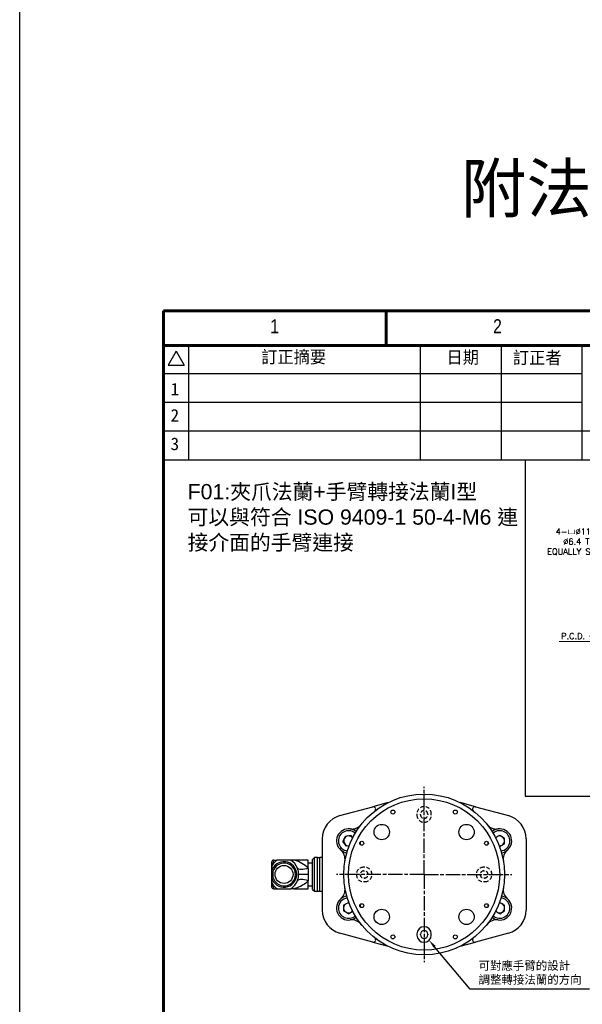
# Model space of a CAD drawing. Header units: millimetres. Extents: x 0 to 7391, y -1386 to 1502.
# Tile 80 of 127: x 5784 to 6018, y 381 to 791. Entities that reach past the tile are written whole.
import ezdxf
from ezdxf.enums import TextEntityAlignment as Align

# ---------------------------------------------------------------- set-up
doc = ezdxf.new("R2010")
doc.units = ezdxf.units.MM
doc.header["$LTSCALE"] = 0.5
doc.linetypes.add('AM_ISO08W050', pattern=[18, 12, -1.5, 3, -1.5])
doc.linetypes.add('HIDDEN', pattern=[9.525, 6.35, -3.175])
doc.layers.add('AM_5', color=3, linetype='Continuous', lineweight=25)
doc.layers.add('AM_7', color=4, linetype='AM_ISO08W050', lineweight=25)
doc.layers.add('BORDER', color=7, linetype='Continuous')
doc.layers.add('圖框', color=7, linetype='Continuous')
doc.styles.add('SEACAD_arial_ttf', font='arial.ttf', dxfattribs={"height": 0.2})
doc.styles.get("Standard").update_dxf_attribs({"font": 'arial.ttf'})
doc.styles.add('尺寸標註', font='romans.shx', dxfattribs={"bigfont": 'CHINESET.SHX'})
doc.styles.add('標題欄', font='txt')
doc.dimstyles.new('複本 CNS2-1$3', dxfattribs={"dimtxt": 2.5, "dimasz": 2, "dimexe": 1, "dimexo": 1, "dimgap": 1, "dimtad": 1, "dimtoh": 1, "dimdsep": 46, "dimtxsty": '尺寸標註', "dimcen": 0, "dimclrd": 2, "dimclre": 2, "dimclrt": 3, "dimadec": 0, "dimazin": 2, "dimtp": 0.1, "dimtm": 0.1, "dimtfac": 0.71, "dimtmove": 0, "dimatfit": 0, "dimfxl": 0, "dimlwd": 13, "dimlwe": 13, "dimarcsym": 0})

# ---------------------------------------------------------------- blocks, each defined once
blk = doc.blocks.new('A4橫')
at = {"layer": 'BORDER', "color": 123, "linetype": 'Continuous', "lineweight": 60, "ltscale": 25.4}
for p, q in [((4924.32, 1453.75), (4731.53, 1453.75)), ((4731.53, 1453.75), (4731.53, 1170.89)), ((4777.91, 1453.75), (4777.91, 1446.54)), ((4917.11, 1446.54), (4731.53, 1446.54))]:
    blk.add_line(p, q, dxfattribs=at)
at = {"layer": 'BORDER', "color": 60, "linetype": 'Continuous', "ltscale": 25.4}
for p, q in [((4736.7, 1446.54), (4736.7, 1422.7)), ((4784.99, 1446.54), (4784.99, 1422.7)), ((4801.85, 1446.54), (4801.85, 1422.7)), ((4818.71, 1446.54), (4818.71, 1422.7)), ((4734.14, 1445.38), (4732.47, 1442.49)), ((4734.14, 1445.38), (4735.81, 1442.49)), ((4732.47, 1442.49), (4735.81, 1442.49)), ((4818.71, 1440.65), (4731.53, 1440.65)), ((4818.71, 1434.67), (4731.53, 1434.67)), ((4917.11, 1428.69), (4731.53, 1428.69)), ((4917.11, 1422.7), (4731.53, 1422.7))]:
    blk.add_line(p, q, dxfattribs=at)
at = {"layer": 'BORDER', "color": 60, "linetype": 'Continuous', "ltscale": 25.4, "style": 'SEACAD_arial_ttf', "width": 0.8}
for s, p in [('1', (4753.75, 1452.04)), ('2', (4800.19, 1452.04))]:
    blk.add_text(s, height=2.94, dxfattribs=at).set_placement(p, align=Align.TOP_LEFT)
at = {"layer": '圖框', "style": '標題欄'}
for s, height, p in [('訂正摘要', 2.605, (4751.86, 1445.48)), ('日期', 2.605, (4790.48, 1445.4)), ('訂正者', 2.605, (4804.3, 1445.32)), ('1', 2.61, (4732.98, 1438.77)), ('2', 2.61, (4732.98, 1433.32)), ('3', 2.61, (4732.98, 1427.38))]:
    blk.add_text(s, height=height, dxfattribs=at).set_placement(p, align=Align.TOP_LEFT)
blk = doc.blocks.new('*D182')
at = {"layer": 'AM_5', "color": 2, "lineweight": 13}
for p, q in [((6048.86, 563.43), (6034.99, 566.61)), ((6061.53, 560.52), (6050.81, 562.98)), ((6063.48, 560.07), (6065.43, 559.63))]:
    blk.add_line(p, q, dxfattribs=at)
at = {"layer": 'AM_5', "color": 2}
for points in [[(6048.94, 563.75), (6048.79, 563.1), (6050.81, 562.98)], [(6063.56, 560.4), (6063.41, 559.75), (6061.53, 560.52)]]:
    blk.add_solid(points, dxfattribs=at)
at = {"layer": 'Defpoints', "color": 0}
for p in [(6050.81, 562.98), (6061.53, 560.52)]:
    blk.add_point(p, dxfattribs=at)
at = {"layer": 'AM_5', "color": 3, "insert": (6018.1, 573.15), "char_height": 2.5, "attachment_point": 5, "style": '尺寸標註'}
blk.add_mtext('4-{\\Famgdt|c136;v}∅11{\\Famgdt|c136;x}6.4\\P∅6.4 Thr.\\PEQUALLY SPACED', dxfattribs=at)
blk = doc.blocks.new('*D183')
at = {"layer": 'AM_5', "color": 2, "lineweight": 13}
for p, q in [((6097.93, 550.81), (6049.78, 537.34)), ((6099.85, 551.35), (6101.78, 551.89)), ((6047.85, 536.8), (6029.45, 531.65)), ((6029.45, 531.65), (6008.69, 531.65))]:
    blk.add_line(p, q, dxfattribs=at)
at = {"layer": 'AM_5', "color": 2}
for points in [[(6099.76, 551.67), (6099.94, 551.03), (6097.93, 550.81)], [(6047.76, 537.12), (6047.94, 536.48), (6049.78, 537.34)]]:
    blk.add_solid(points, dxfattribs=at)
at = {"layer": 'Defpoints', "color": 0}
for p in [(6097.93, 550.81), (6049.78, 537.34)]:
    blk.add_point(p, dxfattribs=at)
at = {"layer": 'AM_5', "color": 3, "insert": (6018.57, 533.9), "char_height": 2.5, "attachment_point": 5, "style": '尺寸標註'}
blk.add_mtext('P.C.D. ∅50', dxfattribs=at)
blk = doc.blocks.new('*S476')
at = {"layer": 'AM_5', "color": 7}
for p, q in [((10195.27, -416.75), (10180.42, -399.12)), ((10245, -416.75), (10195.27, -416.75))]:
    blk.add_line(p, q, dxfattribs=at)
at = {"layer": 'AM_5', "color": 7, "linetype": 'Continuous'}
blk.add_trace([(10180.87, -398.75), (10179.98, -399.5), (10178.17, -396.45)], dxfattribs=at)
at = {"layer": 'AM_5', "color": 2, "insert": (10198.77, -415), "char_height": 3.5, "attachment_point": 7}
blk.add_mtext('{\\fPMingLiU|b0|i0|c136|p18;可對應手臂的設計\\P調整轉接法蘭的方向}', dxfattribs=at)

msp = doc.modelspace()

# ---------------------------------------------------------------- linework, layer by layer
at = {"color": 7}
for p, q in [((5994.488, 607.259), (5994.488, 467.259)), ((5994.488, 467.259), (6215.01, 467.259))]:
    msp.add_line(p, q, dxfattribs=at)
at = {"color": 7, "linetype": 'Continuous', "lineweight": 25}
for p, q in [((5937.369, 464.536), (5930.983, 462.808)), ((5973.867, 462.808), (5967.481, 464.536)), ((5917.313, 459.109), (5930.983, 462.808)), ((5973.867, 462.808), (5987.537, 459.109)), ((5909.925, 449.456), (5909.925, 419.764)), ((5919.49, 450.481), (5918.587, 448.303)), ((5920.022, 446.432), (5918.587, 448.303)), ((5921.828, 450.788), (5919.49, 450.481)), ((5921.828, 450.788), (5922.574, 449.815)), ((5922.574, 449.814), (5922.545, 449.853)), ((5982.196, 449.97), (5983.925, 450.968)), ((5983.925, 450.968), (5985.967, 449.789)), ((5983.925, 446.252), (5985.967, 447.431)), ((5985.967, 447.431), (5985.967, 449.789)), ((5994.925, 449.456), (5994.925, 419.764)), ((5921.136, 446.578), (5920.022, 446.432)), ((5983.925, 446.252), (5983.813, 446.317)), ((5888.825, 439.61), (5888.825, 437.775)), ((5889.825, 440.61), (5891.191, 440.61)), ((5896.859, 440.61), (5891.191, 440.61)), ((5898.178, 440.61), (5896.859, 440.61)), ((5904.125, 440.61), (5898.434, 440.61)), ((5904.125, 437.195), (5904.125, 440.61)), ((5905.925, 439.36), (5904.125, 439.36)), ((5906.73, 441.61), (5905.925, 440.805)), ((5905.925, 428.415), (5905.925, 440.805)), ((5907.925, 441.61), (5906.73, 441.61)), ((5906.73, 427.61), (5906.73, 441.61)), ((5907.925, 427.61), (5907.925, 441.61)), ((5908.925, 441.51), (5907.925, 441.51)), ((5909.925, 441.61), (5908.925, 441.61)), ((5908.925, 427.61), (5908.925, 441.61)), ((5888.825, 437.775), (5888.825, 435.684)), ((5889.4, 435.684), (5888.825, 435.684)), ((5888.825, 435.684), (5888.825, 433.536)), ((5888.859, 435.942), (5889.415, 435.799)), ((5889.415, 435.799), (5889.4, 435.684)), ((5889.4, 435.684), (5889.4, 433.536)), ((5904.125, 437.195), (5904.125, 434.61)), ((5889.4, 433.536), (5888.825, 433.536)), ((5888.825, 433.536), (5888.825, 431.446)), ((5888.825, 431.446), (5888.825, 429.61)), ((5889.415, 433.422), (5888.859, 433.278)), ((5889.4, 433.536), (5889.415, 433.422)), ((5904.125, 434.61), (5900.125, 434.61)), ((5904.125, 434.61), (5904.125, 432.025)), ((5904.125, 428.61), (5904.125, 432.025)), ((5889.825, 428.61), (5891.191, 428.61)), ((5891.191, 428.61), (5896.859, 428.61)), ((5898.178, 428.61), (5896.859, 428.61)), ((5898.434, 428.61), (5904.125, 428.61)), ((5904.125, 429.86), (5905.925, 429.86)), ((5905.925, 428.415), (5906.73, 427.61)), ((5906.73, 427.61), (5907.925, 427.61)), ((5907.925, 427.71), (5908.925, 427.71)), ((5908.925, 427.61), (5909.925, 427.61)), ((5918.883, 421.789), (5920.925, 422.968)), ((5920.925, 422.968), (5921.037, 422.903)), ((5983.813, 422.903), (5983.925, 422.968)), ((5983.925, 422.968), (5985.967, 421.789)), ((5918.883, 421.789), (5918.883, 419.431)), ((5920.925, 418.252), (5918.883, 419.431)), ((5920.925, 418.252), (5922.654, 419.25)), ((5983.925, 418.252), (5982.196, 419.25)), ((5983.925, 418.252), (5985.967, 419.431)), ((5985.967, 419.431), (5985.967, 421.789)), ((5930.983, 406.412), (5917.313, 410.111)), ((5930.983, 406.412), (5937.369, 404.684)), ((5949.425, 409.86), (5949.425, 409.36)), ((5950.925, 409.46), (5950.925, 409.76)), ((5953.925, 409.76), (5953.925, 409.46)), ((5955.425, 409.36), (5955.425, 409.86)), ((5967.481, 404.684), (5973.867, 406.412)), ((5987.537, 410.111), (5973.867, 406.412))]:
    msp.add_line(p, q, dxfattribs=at)
at = {"color": 1, "linetype": 'HIDDEN', "lineweight": 25, "ltscale": 0.5}
for p, q in [((5949.425, 459.86), (5949.425, 459.36)), ((5950.925, 459.46), (5950.925, 459.76)), ((5953.925, 459.76), (5953.925, 459.46)), ((5955.425, 459.36), (5955.425, 459.86)), ((5927.675, 437.61), (5927.175, 437.61)), ((5927.275, 436.11), (5927.575, 436.11)), ((5977.675, 437.61), (5977.175, 437.61)), ((5977.275, 436.11), (5977.575, 436.11)), ((5927.175, 431.61), (5927.675, 431.61)), ((5927.575, 433.11), (5927.275, 433.11)), ((5977.175, 431.61), (5977.675, 431.61)), ((5977.575, 433.11), (5977.275, 433.11))]:
    msp.add_line(p, q, dxfattribs=at)
at = {"color": 6}
msp.add_lwpolyline([(5783.848, 1459.353), (6289.429, 1459.353), (6289.429, -1386.361), (5783.848, -1386.361)], close=True, dxfattribs=at)
at = {"color": 7, "linetype": 'Continuous', "lineweight": 25, "flags": 128}
for points in [[(5898.44, 440.539), (5898.201, 440.596), (5898.178, 440.605)], [(5898.434, 440.61), (5898.366, 440.603), (5898.361, 440.583), (5898.414, 440.551), (5898.43, 440.545)], [(5904.125, 437.195), (5903.358, 436.954), (5902.613, 436.779), (5901.908, 436.674), (5901.264, 436.642), (5900.698, 436.683), (5900.225, 436.798), (5899.859, 436.982), (5899.609, 437.23)], [(5904.125, 432.025), (5903.358, 432.266), (5902.613, 432.441), (5901.908, 432.546), (5901.264, 432.578), (5900.698, 432.537), (5900.225, 432.422), (5899.859, 432.238), (5899.609, 431.99)], [(5898.178, 428.616), (5898.201, 428.624), (5898.441, 428.681)], [(5898.412, 428.661), (5898.361, 428.637), (5898.366, 428.617), (5898.434, 428.61)]]:
    msp.add_lwpolyline(points, dxfattribs=at)
at = {"color": 8, "linetype": 'Continuous', "lineweight": 25, "flags": 128}
msp.add_lwpolyline([(5904.125, 432.025), (5903.819, 431.67), (5903.464, 431.315), (5903.06, 430.964), (5902.607, 430.62), (5902.068, 430.265), (5901.536, 429.958), (5900.896, 429.634), (5900.384, 429.404), (5900.03, 429.259), (5899.568, 429.082), (5899.203, 428.951), (5898.913, 428.851), (5898.686, 428.773), (5898.521, 428.713), (5898.412, 428.661)], dxfattribs=at)
at = {"color": 7, "linetype": 'Continuous', "lineweight": 25}
for centre, radius in [((5952.425, 434.61), 33.5), ((5952.425, 434.61), 31.5), ((5939.425, 460.61), 0.818), ((5965.425, 460.61), 0.818), ((5934.747, 452.288), 3.2), ((5970.103, 452.288), 3.2), ((5926.425, 447.61), 0.818), ((5978.425, 447.61), 0.818), ((5894.025, 434.61), 3.75), ((5926.425, 421.61), 0.818), ((5934.747, 416.932), 3.2), ((5970.103, 416.932), 3.2), ((5978.425, 421.61), 0.818), ((5939.425, 408.61), 0.818), ((5965.425, 408.61), 0.818)]:
    msp.add_circle(centre, radius, dxfattribs=at)
for centre, radius, start, end in [((5931.244, 461.843), 1, 307.87469, 105.14098), ((5973.606, 461.843), 1, 74.85902, 232.12531), ((5919.925, 449.456), 10, 105.14098, 180), ((5922.251, 458.522), 5, 262.38105, 321.60469), ((5982.599, 458.522), 5, 218.39531, 277.61895), ((5984.925, 449.456), 10, 0, 74.85902), ((5920.925, 448.61), 5, 82.38105, 229.69397), ((5920.925, 448.61), 4.25, 49.3651, 262.70992), ((5920.925, 448.61), 5, 50.73056, 82.38105), ((5983.925, 448.61), 5, 97.61895, 129.26944), ((5983.925, 448.61), 4.25, 277.29008, 130.6349), ((5983.925, 448.61), 5, 310.30603, 97.61895), ((5920.925, 448.61), 2.042, 157.47733, 217.47733), ((5920.925, 448.61), 2.042, 97.47733, 157.47733), ((5920.925, 448.61), 2.042, 217.47733, 275.93416), ((5920.925, 448.61), 2.042, 37.47733, 97.47733), ((5920.925, 448.61), 5, 343.55596, 355.83434), ((5983.925, 448.61), 5, 184.16566, 196.44404), ((5983.925, 448.61), 2.042, 120, 143.85914), ((5983.925, 448.61), 2.042, 60, 120), ((5983.925, 448.61), 2.042, 0, 60), ((5983.925, 448.61), 2.042, 300, 0), ((5914.456, 440.984), 5, 350.47033, 49.69397), ((5920.925, 448.61), 5, 229.69397, 261.34446), ((5983.925, 448.61), 2.042, 264.06584, 300), ((5983.925, 448.61), 5, 278.65554, 310.30603), ((5990.394, 440.984), 5, 130.30603, 189.52967), ((5889.825, 439.61), 1, 91.52376, 180), ((5894.025, 434.61), 5.335, 194.45564, 165.54433), ((5895.992, 433.801), 8.332, 125.19034, 146.70326), ((6124.537, 358.465), 248.696, 160.7129, 161.25747), ((5894.025, 434.61), 4.761, 194.45564, 165.54436), ((5889.825, 439.61), 1, 90, 91.52376), ((5892.459, 434.221), 7.758, 22.82622, 55.44519), ((5889.814, 437.774), 0.989, 142.60491, 179.98042), ((5889.816, 435.684), 0.991, 164.94609, 179.99855), ((5963.298, 431.986), 74.544, 175.08326, 176.95803), ((5893.133, 434.594), 6.992, 0.13197, 22.14934), ((5889.816, 433.536), 0.991, 180.00138, 195.05388), ((5889.814, 431.446), 0.989, 180.01958, 217.39509), ((5956.664, 436.773), 67.895, 182.95017, 185.00854), ((5895.992, 435.419), 8.332, 213.29692, 234.80948), ((6124.537, 510.755), 248.696, 198.74253, 199.2871), ((5892.481, 434.982), 7.731, 304.49575, 337.23284), ((5893.133, 434.626), 6.992, 337.8508, 359.86789), ((5889.825, 429.61), 1, 180, 268.47624), ((5889.825, 429.61), 1, 268.47624, 270), ((5914.456, 428.236), 5, 310.30603, 9.52967), ((5990.394, 428.236), 5, 170.47033, 229.69397), ((5920.925, 420.61), 5, 130.30603, 277.61895), ((5920.925, 420.61), 4.25, 97.29008, 180), ((5920.925, 420.61), 5, 98.65554, 130.30603), ((5920.925, 420.61), 2.042, 84.06584, 120), ((5983.925, 420.61), 4.25, 229.3651, 82.70992), ((5983.925, 420.61), 5, 262.38105, 49.69397), ((5983.925, 420.61), 2.042, 60, 95.93416), ((5983.925, 420.61), 5, 49.69397, 81.34446), ((5919.925, 419.764), 10, 180, 254.85902), ((5920.925, 420.61), 4.25, 180, 310.6349), ((5920.925, 420.61), 2.042, 120, 180), ((5920.925, 420.61), 2.042, 180, 240), ((5920.925, 420.61), 2.042, 240, 300), ((5920.925, 420.61), 2.042, 300, 323.85914), ((5920.925, 420.61), 5, 4.16566, 16.44404), ((5983.925, 420.61), 5, 163.55596, 175.83434), ((5983.925, 420.61), 2.042, 216.14086, 240), ((5983.925, 420.61), 2.042, 240, 300), ((5983.925, 420.61), 2.042, 0, 60), ((5983.925, 420.61), 2.042, 300, 0), ((5984.925, 419.764), 10, 285.14098, 0), ((5920.925, 420.61), 5, 277.61895, 309.26944), ((5922.251, 410.698), 5, 38.39531, 97.61895), ((5982.599, 410.698), 5, 82.38105, 141.60469), ((5983.925, 420.61), 5, 230.73056, 262.38105), ((5952.425, 409.86), 3, 0, 180), ((5952.425, 409.76), 1.5, 0, 180), ((5931.244, 407.377), 1, 254.85902, 52.12531), ((5952.425, 409.36), 3, 180, 0), ((5952.425, 409.46), 1.5, 180, 0), ((5973.606, 407.377), 1, 127.87469, 285.14098)]:
    msp.add_arc(centre, radius, start, end, dxfattribs=at)
at = {"color": 1, "linetype": 'HIDDEN', "lineweight": 25, "ltscale": 0.5}
for centre, radius, start, end in [((5952.425, 459.86), 3, 0, 180), ((5952.425, 459.76), 1.5, 0, 180), ((5952.425, 459.46), 1.5, 180, 0), ((5952.425, 459.36), 3, 180, 0), ((5927.175, 434.61), 3, 90, 270), ((5927.275, 434.61), 1.5, 90, 270), ((5927.575, 434.61), 1.5, 270, 90), ((5927.675, 434.61), 3, 270, 90), ((5977.175, 434.61), 3, 90, 270), ((5977.275, 434.61), 1.5, 90, 270), ((5977.575, 434.61), 1.5, 270, 90), ((5977.675, 434.61), 3, 270, 90)]:
    msp.add_arc(centre, radius, start, end, dxfattribs=at)
at = {"color": 8, "linetype": 'Continuous', "lineweight": 25}
msp.add_arc((5894.554, 427.439), 13.667, 45.54771, 73.52544, dxfattribs=at)
at = {"layer": 'AM_7'}
for q in [(5952.425, 471.11), (5915.925, 434.61), (5988.925, 434.61), (5952.425, 398.11)]:
    msp.add_line((5952.425, 434.61), q, dxfattribs=at)

# ---------------------------------------------------------------- block references
at = {"xscale": 2, "yscale": 2, "zscale": 2}
msp.add_blockref('A4橫', (-3619.219, -2238.145), dxfattribs=at)
at = {"layer": 'AM_5', "color": 7}
msp.add_blockref('*S476', (-4223.669, 803.639), dxfattribs=at)

# ---------------------------------------------------------------- texts
at = {"color": 7}
for s, width, insert, char_height, attachment_point in [('{\\fPMingLiU|b0|i0|c136|p18;附法蘭} F01', 143.29647, (6036.639, 719.353), 20, 5), ('F01:{\\fPMingLiU|b0|i0|c136|p18;夾爪法蘭}+{\\fPMingLiU|b0|i0|c136|p18;手臂轉接法蘭}I{\\fPMingLiU|b0|i0|c136|p18;型}\\P{\\fPMingLiU|b0|i0|c136|p18;可以與符合} ISO 9409-1 50-4-M6 {\\fPMingLiU|b0|i0|c136|p18;連接介面的手臂連接}', 140.63922, (5853.848, 597.259), 6.35, 1)]:
    msp.add_mtext_dynamic_manual_height_columns(s, width=width, gutter_width=12.5, heights=[0], dxfattribs=dict(at, insert=insert, char_height=char_height, attachment_point=attachment_point))

# ---------------------------------------------------------------- dimensions: what is measured, and where the dimension line sits
at = {"layer": 'AM_5'}
for p1, p2, text, picture, middle in [((6061.535, 560.521), (6050.813, 562.981), '4-{\\Famgdt|c136;v}<>{\\Famgdt|c136;x}6.4^J%%C6.4 Thr.^JEQUALLY SPACED', '*D182', (6018.097, 566.612)), ((6097.927, 550.811), (6049.777, 537.336), 'P.C.D. <>', '*D183', (6018.569, 531.647))]:
    dim = msp.add_diameter_dim_2p(p1=p1, p2=p2, text=text, dimstyle='複本 CNS2-1$3', override={"dimscale": 1, "dimlfac": 1}, dxfattribs=at)
    dim.commit()
    dim.dimension.update_dxf_attribs({"geometry": picture, "text_midpoint": middle, "dimtype": 163})

doc.saveas('drawing.dxf')
